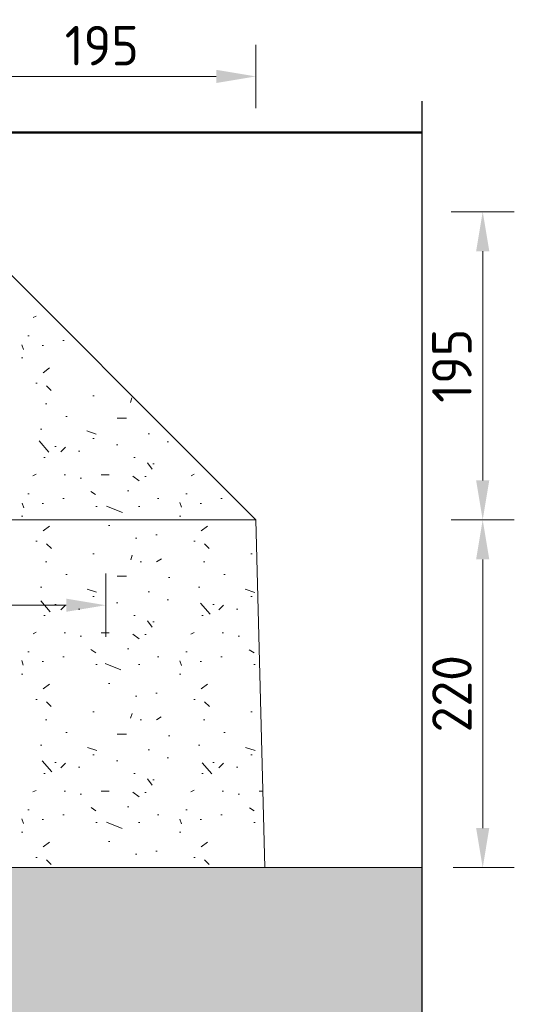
# Model space of a CAD drawing. Header units: metres. Extents: x 92403 to 95147, y 464428 to 465602.
# Tile 209 of 256: x 92586.099 to 92586.412, y 465102.942 to 465103.565. Entities that reach past the tile are written whole.
import ezdxf

# ---------------------------------------------------------------- set-up
doc = ezdxf.new("R2010")
doc.units = ezdxf.units.M
doc.linetypes.add('XX-CENTER', pattern=[8, 5, -1, 1, -1])
doc.layers.get('Defpoints').update_dxf_attribs({"linetype": 'CONTINUOUS'})
for name, color, linetype, lineweight in [('N-WE-GW-GROND_ZAND-AD', 7, 'CONTINUOUS', 18), ('N-WE-GW-GROND_ZAND_CUNETZAND-AD-10', 7, 'CONTINUOUS', 18), ('N-WE-VH-VERHARDING_BETON-AD', 252, 'CONTINUOUS', 18), ('N-WE-VH-VERHARDING_BETON-AD-10', 252, 'CONTINUOUS', 18), ('N-WE-VH-VERHARDING_FUNDERING-AD', 252, 'CONTINUOUS', 18), ('N-WE-VH-VERHARDING_FUNDERING-AD-10', 252, 'CONTINUOUS', 18), ('N-WE-VH-VERHARDING_TEGEL-GD', 252, 'CONTINUOUS', 50), ('X-XX-AL-VERWIJZING_DETAIL-M', 7, 'CONTINUOUS', 18), ('X-XX-AL-VERWIJZING_DOORSNEDE-GD', 7, 'XX-CENTER', 25)]:
    doc.layers.add(name, color=color, linetype=linetype, lineweight=lineweight)
doc.styles.add('NLCS-ISO-M10-T25', font='NLCS-ISO.ttf', dxfattribs={"height": 0.025})
doc.dimstyles.new('NLCS-M10-T25-PIJL_L2_H1', dxfattribs={"dimscale": 0.01, "dimtxt": 2.5, "dimasz": 2.5, "dimexe": 2, "dimexo": 2, "dimgap": 0.7, "dimtad": 1, "dimzin": 0, "dimdsep": 46, "dimtxsty": 'NLCS-ISO-M10-T25', "dimcen": 2.5, "dimdle": 2, "dimclrd": 256, "dimclre": 256, "dimclrt": 7, "dimadec": 1, "dimazin": 0, "dimtfac": 1, "dimtdec": 3, "dimtofl": 0, "dimtmove": 1, "dimatfit": 0, "dimfxl": 2, "dimfxlon": 1, "dimtfillclr": 256, "dimtolj": 1, "dimtzin": 0, "dimlwd": -1, "dimlwe": -1, "dimarcsym": 0})
pattern_1 = [(0, (2985.474468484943, 6085.456778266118), (0, 0.1), [0, -0.1]), (0, (2985.475468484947, 6085.421778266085), (0, 0.1), [0, -0.1]), (0, (2985.478468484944, 6085.475778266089), (0, 0.1), [0, -0.1]), (338.1986, (2985.426468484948, 6085.44477826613), (0.3000000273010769, -0.099999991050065), [0.0107703, -0.5277461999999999]), (216.8699, (2985.436468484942, 6085.440778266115), (0.2999999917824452, 0.2000000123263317), [0.005, -0.495]), (130.6013, (2985.432468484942, 6085.437778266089), (0.5000000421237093, -0.5999999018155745), [0.0092195, -0.9127349]), (206.5651, (2985.399468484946, 6085.425778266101), (-0.09999991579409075, -0.1000001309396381), [0.0022361, -0.2213707]), (326.3099, (2985.397468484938, 6085.424778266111), (0.199999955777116, -0.1000001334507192), [0.0036056, -0.3569496]), (108.4349, (2985.400468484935, 6085.422778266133), (-0.09999984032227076, 0.2000000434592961), [0.003162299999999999, -0.3130654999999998]), (225, (2985.463468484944, 6085.415778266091), (-1.776356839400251e-17, -0.1000000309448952), [0.0042426, -0.1371787]), (0, (2985.460468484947, 6085.412778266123), (0.1, 0.1), [0.006, -0.094]), (135, (2985.466468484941, 6085.412778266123), (-0.1000000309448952, 8.881784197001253e-18), [0.0042426, -0.1371787]), (251.5651, (2985.451468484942, 6085.479778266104), (0.09999984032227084, 0.2000000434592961), [0.003162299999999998, -0.3130654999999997]), (0, (2985.450468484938, 6085.476778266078), (0.1, 0.1), [0.005, -0.095]), (143.1301, (2985.455468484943, 6085.476778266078), (-0.2999999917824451, 0.2000000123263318), [0.005, -0.495]), (213.6901, (2985.398468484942, 6085.480778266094), (0.199999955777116, 0.1000001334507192), [0.003605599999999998, -0.3569495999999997]), (341.5651, (2985.395468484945, 6085.478778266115), (-0.2000000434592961, 0.09999984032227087), [0.006324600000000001, -0.3099032]), (126.8699, (2985.401468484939, 6085.476778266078), (0.2000000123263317, -0.2999999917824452), [0.005, -0.495]), (0, (2985.427468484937, 6085.476778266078), (0, 0.1), [0, -0.1]), (0, (2985.400468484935, 6085.450778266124), (0, 0.1), [0, -0.1]), (0, (2985.428468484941, 6085.413778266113), (0, 0.1), [0, -0.1]), (0, (2985.455468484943, 6085.44477826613), (0, 0.1), [0, -0.1]), (0, (2985.426468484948, 6085.461778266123), (0, 0.1), [0, -0.1]), (0, (2985.404468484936, 6085.46477826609), (0, 0.1), [0, -0.1]), (0, (2985.413468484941, 6085.458778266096), (0, 0.1), [0, -0.1]), (0, (2985.409468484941, 6085.434778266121), (0, 0.1), [0, -0.1]), (0, (2985.385468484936, 6085.438778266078), (0, 0.1), [0, -0.1]), (0, (2985.38646848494, 6085.461778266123), (0, 0.1), [0, -0.1]), (0, (2985.383468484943, 6085.48377826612), (0, 0.1), [0, -0.1]), (0, (2985.414468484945, 6085.487778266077), (0, 0.1), [0, -0.1]), (0, (2985.436468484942, 6085.491778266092), (0, 0.1), [0, -0.1]), (0, (2985.471468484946, 6085.487778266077), (0, 0.1), [0, -0.1]), (0, (2985.447468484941, 6085.456778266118), (0, 0.1), [0, -0.1]), (0, (2985.437468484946, 6085.4747782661), (0, 0.1), [0, -0.1]), (0, (2985.445468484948, 6085.42677826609), (0, 0.1), [0, -0.1]), (0, (2985.415468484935, 6085.421778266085), (0, 0.1), [0, -0.1]), (0, (2985.445468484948, 6085.399778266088), (0, 0.1), [0, -0.1]), (0, (2985.412468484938, 6085.405778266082), (0, 0.1), [0, -0.1]), (0, (2985.380468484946, 6085.402778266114), (0, 0.1), [0, -0.1]), (0, (2985.392468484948, 6085.39777826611), (0, 0.1), [0, -0.1]), (0, (2985.393468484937, 6085.411778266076), (0, 0.1), [0, -0.1]), (0, (2985.460468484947, 6085.395778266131), (0, 0.1), [0, -0.1]), (0, (2985.472468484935, 6085.436778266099), (0, 0.1), [0, -0.1]), (0, (2985.467468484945, 6085.466778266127), (0, 0.1), [0, -0.1]), (0, (2985.421468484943, 6085.394778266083), (0, 0.1), [0, -0.1])]

# ---------------------------------------------------------------- blocks, each defined once
blk = doc.blocks.new('*D548')
at = {"layer": 'Defpoints', "color": 0, "transparency": 16777216}
for p in [(92586.35334275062, 465103.2484440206), (92586.35334275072, 465103.0284440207), (92586.39194510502, 465103.0284440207)]:
    blk.add_point(p, dxfattribs=at)
at = {"layer": 'X-XX-AL-VERWIJZING_DETAIL-M', "transparency": 16777216}
for p, q in [((92586.37334275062, 465103.2484440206), (92586.41194510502, 465103.2484440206)), ((92586.39194510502, 465103.2234440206), (92586.39194510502, 465103.0534440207)), ((92586.37334275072, 465103.0284440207), (92586.41194510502, 465103.0284440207))]:
    blk.add_line(p, q, dxfattribs=at)
for points in [[(92586.38777843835, 465103.2234440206), (92586.39611177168, 465103.2234440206), (92586.39194510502, 465103.2484440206)], [(92586.38777843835, 465103.0534440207), (92586.39611177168, 465103.0534440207), (92586.39194510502, 465103.0284440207)]]:
    blk.add_solid(points, dxfattribs=at)
at = {"layer": 'X-XX-AL-VERWIJZING_DETAIL-M', "color": 7, "transparency": 16777216, "insert": (92586.37244510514, 465103.1384440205), "char_height": 0.025, "attachment_point": 5, "rotation": 90, "style": 'NLCS-ISO-M10-T25'}
blk.add_mtext('\\A1;220', dxfattribs=at)
blk = doc.blocks.new('*D549')
at = {"layer": 'Defpoints', "color": 0, "transparency": 16777216}
for p in [(92586.10334275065, 465103.4434440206), (92586.39194510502, 465103.4434440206), (92586.10334275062, 465103.2484440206)]:
    blk.add_point(p, dxfattribs=at)
at = {"layer": 'X-XX-AL-VERWIJZING_DETAIL-M', "transparency": 16777216}
for p, q in [((92586.37194510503, 465103.4434440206), (92586.41194510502, 465103.4434440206)), ((92586.39194510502, 465103.2734440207), (92586.39194510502, 465103.4184440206)), ((92586.37194510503, 465103.2484440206), (92586.41194510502, 465103.2484440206))]:
    blk.add_line(p, q, dxfattribs=at)
for points in [[(92586.38777843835, 465103.4184440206), (92586.39611177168, 465103.4184440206), (92586.39194510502, 465103.4434440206)], [(92586.38777843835, 465103.2734440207), (92586.39611177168, 465103.2734440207), (92586.39194510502, 465103.2484440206)]]:
    blk.add_solid(points, dxfattribs=at)
at = {"layer": 'X-XX-AL-VERWIJZING_DETAIL-M', "color": 7, "transparency": 16777216, "insert": (92586.37244510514, 465103.3459440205), "char_height": 0.025, "attachment_point": 5, "rotation": 90, "style": 'NLCS-ISO-M10-T25'}
blk.add_mtext('\\A1;195', dxfattribs=at)
blk = doc.blocks.new('*D554')
at = {"layer": 'Defpoints', "color": 0, "transparency": 16777216}
for p in [(92585.65334275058, 465103.2484440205), (92586.15334275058, 465103.1944486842), (92586.15334275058, 465103.0981026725)]:
    blk.add_point(p, dxfattribs=at)
at = {"layer": 'X-XX-AL-VERWIJZING_DETAIL-M', "transparency": 16777216}
for p, q in [((92585.65334275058, 465103.2144486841), (92585.65334275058, 465103.1744486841)), ((92586.15334275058, 465103.1744486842), (92586.15334275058, 465103.2144486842)), ((92585.67834275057, 465103.1944486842), (92586.12834275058, 465103.1944486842))]:
    blk.add_line(p, q, dxfattribs=at)
for points in [[(92585.67834275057, 465103.1986153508), (92585.67834275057, 465103.1902820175), (92585.65334275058, 465103.1944486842)], [(92586.12834275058, 465103.1986153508), (92586.12834275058, 465103.1902820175), (92586.15334275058, 465103.1944486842)]]:
    blk.add_solid(points, dxfattribs=at)
at = {"layer": 'X-XX-AL-VERWIJZING_DETAIL-M', "color": 7, "transparency": 16777216, "insert": (92585.90334275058, 465103.2139486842), "char_height": 0.025, "attachment_point": 5, "style": 'NLCS-ISO-M10-T25'}
blk.add_mtext('\\A1;500', dxfattribs=at)
blk = doc.blocks.new('*D699')
at = {"layer": 'Defpoints', "color": 0, "transparency": 16777216}
for p in [(92586.24834275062, 465103.5290190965), (92586.0533427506, 465103.4554080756), (92586.24834275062, 465103.2484440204)]:
    blk.add_point(p, dxfattribs=at)
at = {"layer": 'X-XX-AL-VERWIJZING_DETAIL-M', "transparency": 16777216}
for p, q in [((92586.0533427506, 465103.5090190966), (92586.0533427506, 465103.5490190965)), ((92586.24834275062, 465103.5090190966), (92586.24834275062, 465103.5490190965)), ((92586.0783427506, 465103.5290190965), (92586.22334275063, 465103.5290190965))]:
    blk.add_line(p, q, dxfattribs=at)
for points in [[(92586.0783427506, 465103.5331857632), (92586.0783427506, 465103.5248524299), (92586.0533427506, 465103.5290190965)], [(92586.22334275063, 465103.5331857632), (92586.22334275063, 465103.5248524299), (92586.24834275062, 465103.5290190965)]]:
    blk.add_solid(points, dxfattribs=at)
at = {"layer": 'X-XX-AL-VERWIJZING_DETAIL-M', "color": 7, "transparency": 16777216, "insert": (92586.15084275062, 465103.5485190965), "char_height": 0.025, "attachment_point": 5, "style": 'NLCS-ISO-M10-T25'}
blk.add_mtext('\\A1;195', dxfattribs=at)

msp = doc.modelspace()

# ---------------------------------------------------------------- hatches: boundary and pattern name
at = {"layer": 'N-WE-GW-GROND_ZAND_CUNETZAND-AD-10'}
h = msp.add_hatch(dxfattribs=at)
h.set_pattern_fill('AGW-GROND_ZAND_CUNETZAND', color=256, scale=0.01, pattern_type=2)
h.set_pattern_definition([(0, (2985.379468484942, 6085.392778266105), (0.00625, 0.00625), [0, -0.0125])])
h.paths.add_polyline_path([(92586.35334275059, 465102.5284440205), (92586.35334275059, 465103.0284440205), (92585.16847741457, 465103.0284440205), (92584.9033427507, 465103.0284440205), (92584.9033427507, 465102.5284440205)])
at = {"layer": 'N-WE-VH-VERHARDING_BETON-AD-10'}
h = msp.add_hatch(dxfattribs=at)
h.set_pattern_fill('AVH-BETON_SCHRAAL', color=256, scale=0.01, pattern_type=2)
h.set_pattern_definition(pattern_1)
h.paths.add_polyline_path([(92586.05334275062, 465103.4434440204), (92585.95334275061, 465103.4434440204), (92585.95334275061, 465103.2934440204), (92585.99834275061, 465103.2484440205), (92586.24834275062, 465103.2484440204)])
at = {"layer": 'N-WE-VH-VERHARDING_FUNDERING-AD-10'}
h = msp.add_hatch(dxfattribs=at)
h.set_pattern_fill('AVH-FUNDERING_GRANULAAT', color=256, scale=0.01, pattern_type=2)
h.set_pattern_definition(pattern_1)
h.paths.add_polyline_path([(92586.25408218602, 465103.0284440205), (92586.24834470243, 465103.2483692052), (92585.5158427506, 465103.2509440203), (92585.5158427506, 465103.2809440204), (92584.9033427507, 465103.2784440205), (92584.9033427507, 465103.0284440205), (92585.16847741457, 465103.0284440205)])

# ---------------------------------------------------------------- linework, layer by layer
at = {"layer": 'N-WE-GW-GROND_ZAND-AD', "flags": 128}
msp.add_lwpolyline([(92584.9033427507, 465103.0284440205), (92585.16847741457, 465103.0284440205), (92586.35334275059, 465103.0284440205)], dxfattribs=at)
at = {"layer": 'N-WE-VH-VERHARDING_BETON-AD'}
msp.add_lwpolyline([(92586.05334275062, 465103.4434440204), (92585.95334275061, 465103.4434440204), (92585.95334275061, 465103.2934440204), (92585.99834275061, 465103.2484440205), (92586.24834275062, 465103.2484440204)], close=True, dxfattribs=at)
at = {"layer": 'N-WE-VH-VERHARDING_FUNDERING-AD', "flags": 128}
for points in [[(92585.5158427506, 465103.2484440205), (92586.24834275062, 465103.2484440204)], [(92586.24834275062, 465103.2484440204), (92586.25408218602, 465103.0284440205)]]:
    msp.add_lwpolyline(points, dxfattribs=at)
at = {"layer": 'N-WE-VH-VERHARDING_TEGEL-GD', "flags": 128}
msp.add_lwpolyline([(92585.9533427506, 465103.4934440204), (92586.35334275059, 465103.4934440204)], dxfattribs=at)
at = {"layer": 'X-XX-AL-VERWIJZING_DOORSNEDE-GD', "flags": 128}
msp.add_lwpolyline([(92586.35334275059, 465103.5134440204), (92586.35334275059, 465102.5084440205)], dxfattribs=at)

# ---------------------------------------------------------------- dimensions: what is measured, and where the dimension line sits
at = {"layer": 'X-XX-AL-VERWIJZING_DETAIL-M'}
for base, p1, p2, picture, middle in [((92586.24834275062, 465103.5290190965), (92586.0533427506, 465103.4554080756), (92586.24834275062, 465103.2484440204), '*D699', (92586.15084275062, 465103.5485190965)), ((92586.15334275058, 465103.1944486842), (92585.65334275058, 465103.2484440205), (92586.15334275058, 465103.0981026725), '*D554', (92585.90334275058, 465103.2139486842))]:
    dim = msp.add_linear_dim(base=base, p1=p1, p2=p2, dimstyle='NLCS-M10-T25-PIJL_L2_H1', override={"dimdec": 0, "dimlfac": 1000}, dxfattribs=at)
    dim.commit()
    dim.dimension.update_dxf_attribs({"geometry": picture, "text_midpoint": middle})
for p1, p2, distance, picture, middle in [((92586.10334275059, 465103.2484440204), (92586.10334275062, 465103.4434440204), -0.28860235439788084, '*D549', (92586.37244510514, 465103.3459440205)), ((92586.35334275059, 465103.2484440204), (92586.35334275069, 465103.0284440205), 0.03860235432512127, '*D548', (92586.37244510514, 465103.1384440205))]:
    dim = msp.add_aligned_dim(p1=p1, p2=p2, distance=distance, dimstyle='NLCS-M10-T25-PIJL_L2_H1', override={"dimdec": 0, "dimlfac": 1000}, dxfattribs=at)
    dim.commit()
    dim.dimension.update_dxf_attribs({"geometry": picture, "text_midpoint": middle})

doc.saveas('drawing.dxf')
